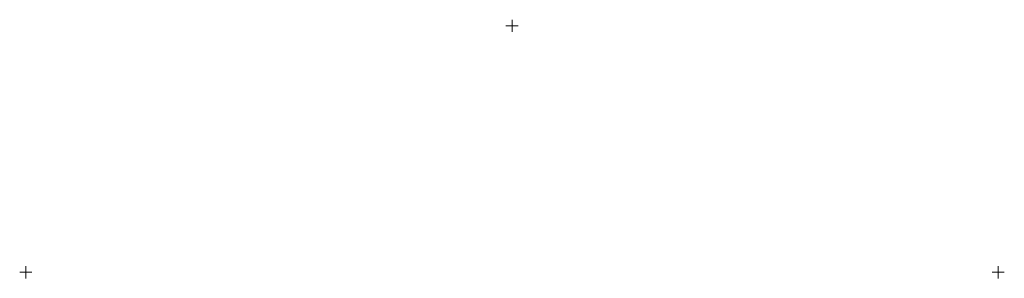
# Model space of a CAD drawing. Header units: millimetres. Extents: x 15 to 1635, y 776 to 1202.
import ezdxf

# ---------------------------------------------------------------- set-up
doc = ezdxf.new("R2010")
doc.units = ezdxf.units.MM
doc.layers.add('ref', color=4, linetype='Continuous', lineweight=5)

# ---------------------------------------------------------------- blocks, each defined once
blk = doc.blocks.new('AZ20-800-d')
at = {"layer": 'ref'}
for p, q in [((810, 406), (790, 406)), ((800, 396), (800, 416)), ((10, 0), (-10, 0)), ((0, -10), (0, 10)), ((1600, -10), (1600, 10)), ((1610, 0), (1590, 0))]:
    blk.add_line(p, q, dxfattribs=at)

msp = doc.modelspace()

# ---------------------------------------------------------------- block references
msp.add_blockref('AZ20-800-d', (25.1, 785.9))

doc.saveas('drawing.dxf')
